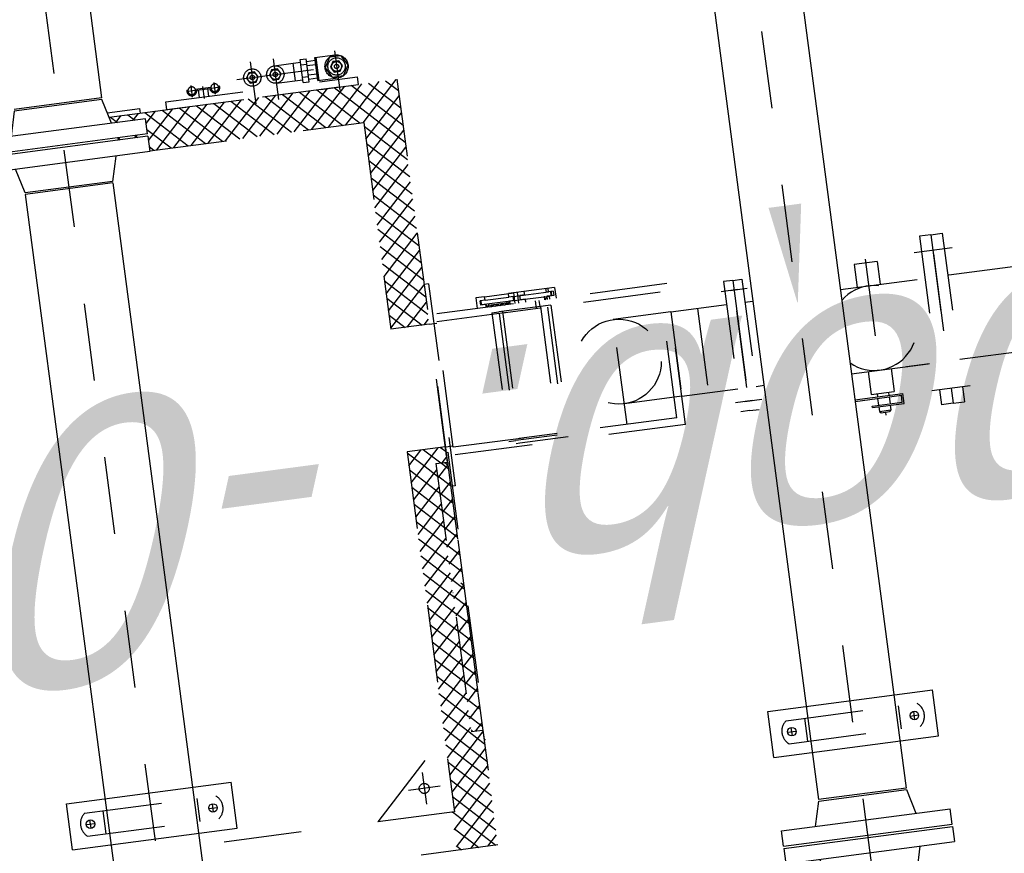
# Model space of a CAD drawing. Header units: metres. Extents: x 118052 to 118564, y 454784 to 455719.
# Tile 55 of 160: x 118254.37 to 118255.64, y 455252.69 to 455253.77. Entities that reach past the tile are written whole.
import ezdxf

# ---------------------------------------------------------------- set-up
doc = ezdxf.new("R2010")
doc.units = ezdxf.units.M
doc.header["$LTSCALE"] = 0.5
for name, pattern in [('CENTER', [2, 1.25, -0.25, 0.25, -0.25]), ('HIDDEN', [0.375, 0.25, -0.125]), ('HIDDEN2', [4.762499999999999, 3.175, -1.5875])]:
    doc.linetypes.add(name, pattern=pattern)
for name, color, linetype in [('0H', 6, 'CENTER'), ('0Hid', 6, 'HIDDEN'), ('0Hu1', 6, 'Continuous'), ('0Symbol', 6, 'Continuous'), ('Koningsstal VIEUWPORT', 254, 'Continuous'), ('LBH-COLASIT', 6, 'HIDDEN2'), ('ME_N_D_EB00----hollandia~-_-----', 135, 'Continuous'), ('ZU_N_-_AL999---LL_PE-110_pgr17__18_^200~N_-----', 7, 'Continuous')]:
    doc.layers.add(name, color=color, linetype=linetype)
doc.styles.add('tcb_isocp', font='tcb_isocp.shx')

# ---------------------------------------------------------------- blocks, each defined once
blk = doc.blocks.new('Vof100')
for p, q in [((-57.15000000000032, -9.094947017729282e-13), (57.14999999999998, 9.094947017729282e-13)), ((57.14999999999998, 9.094947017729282e-13), (65.5, -31.99999999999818)), ((-65.5, -31.99999999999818), (-57.15000000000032, -9.094947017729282e-13)), ((-110, -31.99999999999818), (110, -31.99999999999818)), ((-110, -51.99999999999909), (-110, -31.99999999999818)), ((109.9999999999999, -51.99999999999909), (110, -31.99999999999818)), ((-110, -51.99999999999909), (109.9999999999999, -51.99999999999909))]:
    blk.add_line(p, q)
blk = doc.blocks.new('slibverwerkingsgebouw')
at = {"layer": 'LBH-COLASIT'}
h = blk.add_hatch(dxfattribs=at)
h.set_pattern_fill('ANSI37', color=256, scale=5, angle=180.0390646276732, style=0)
h.set_pattern_definition([(225.0390646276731, (-7076.128525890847, 65934.38842533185), (11.23297103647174, -11.21766404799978), []), (315.0390646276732, (-7076.128525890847, 65934.38842533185), (11.21766404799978, 11.23297103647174), [])])
h.paths.add_polyline_path([(1451.778676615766, 1027.498424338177), (1455.340900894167, 1031.065509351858), (1455.333104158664, 1042.500851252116), (1107.558284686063, 1042.263736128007), (1105.334702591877, 1040.037119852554), (1105.343412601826, 1027.262222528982)])
h = blk.add_hatch(color=256, dxfattribs=at)
h.paths.add_polyline_path([(1647.416067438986, 920.8847480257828), (1650.416066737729, 920.8867934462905), (1647.414022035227, 923.8847473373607)])
h.paths.add_polyline_path([(1647.396920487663, 948.9673959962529), (1650.394874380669, 951.9694407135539), (1647.394875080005, 951.967395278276)])
h = blk.add_hatch(dxfattribs=at)
h.set_pattern_fill('NET3', color=256, angle=180.0390646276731, style=0)
h.set_pattern_definition([(180.0390646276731, (3249.961178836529, -399.8163151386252), (0.002164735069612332, -3.174999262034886), []), (240.0390646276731, (3249.961178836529, -399.8163151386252), (2.750712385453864, -1.585624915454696), []), (300.039064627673, (3249.961178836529, -399.8163151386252), (2.748547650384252, 1.58937434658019), [])])
h.paths.add_polyline_path([(1647.413652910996, 924.4260744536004), (1649.91365235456, 924.4277789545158), (1649.897288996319, 948.4277733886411), (1647.397289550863, 948.426068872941)])
for p, q in [((1020.627095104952, 1574.196235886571), (1080.627081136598, 1574.23714427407)), ((1020.627095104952, 1574.196235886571), (1020.773683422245, 1359.196285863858)), ((1080.627081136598, 1574.23714427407), (1080.77366945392, 1359.237194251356)), ((1020.773683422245, 1359.196285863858), (1080.77366945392, 1359.237194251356)), ((1021.251629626, 658.1964488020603), (1081.251615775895, 658.2373571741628)), ((1021.251629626, 658.1964488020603), (1021.398218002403, 443.1964987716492)), ((1081.251615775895, 658.2373571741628), (1081.398204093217, 443.2374071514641)), ((1021.398218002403, 443.1964987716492), (1081.398204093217, 443.2374071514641))]:
    blk.add_line(p, q)
at = {"color": 0, "linetype": 'ByBlock'}
for p, q in [((1045.145839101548, 1546.712946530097), (1056.145836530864, 1546.720446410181)), ((1050.642087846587, 1552.216695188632), (1050.649587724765, 1541.216697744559)), ((1050.751176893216, 1392.216732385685), (1050.758676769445, 1381.216734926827)), ((1045.254928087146, 1386.712983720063), (1056.254925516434, 1386.720483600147)), ((1045.770373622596, 630.7131594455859), (1056.770371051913, 630.720659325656)), ((1051.266622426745, 636.2169080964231), (1051.274122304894, 625.2169106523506)), ((1051.375711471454, 476.2169452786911), (1051.383211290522, 465.2169478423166)), ((1045.879462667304, 470.7131966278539), (1056.879460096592, 470.7206965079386))]:
    blk.add_line(p, q, dxfattribs=at)
for centre in [(1050.645837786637, 1546.716696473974), (1050.754926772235, 1386.716733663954), (1051.270372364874, 630.7169093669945), (1051.379461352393, 470.7169465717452)]:
    blk.add_circle(centre, 5.5)
at = {"layer": '0H'}
for p, q in [((5929.997027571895, 1470.043451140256), (499.0003557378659, 1466.340562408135)), ((652.1248548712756, 550.4447507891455), (5227.620262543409, 553.5643532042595))]:
    blk.add_line(p, q, dxfattribs=at)
at = {"layer": '0Hid'}
for p, q in [((1035.641980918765, 1552.368371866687), (1035.758790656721, 1381.044604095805)), ((1065.641973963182, 1552.388826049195), (1065.758783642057, 1381.065058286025)), ((1035.658601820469, 1527.990679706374), (1065.658594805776, 1528.011133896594)), ((1035.742169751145, 1405.422296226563), (1065.742162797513, 1405.442750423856)), ((1036.266515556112, 636.3685847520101), (1036.383325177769, 465.0448170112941)), ((1066.266508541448, 636.3890389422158), (1066.383318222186, 465.0652711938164)), ((1036.283136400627, 611.9908926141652), (1066.283129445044, 612.011346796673)), ((1036.366704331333, 489.4225091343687), (1066.366697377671, 489.4429633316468))]:
    blk.add_line(p, q, dxfattribs=at)
for centre, start, end in [((1050.649928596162, 1540.716697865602), 37.90270890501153, 142.175421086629), ((1050.750835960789, 1392.716732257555), 217.9027089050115, 322.175421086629), ((1051.27446317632, 624.7169107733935), 37.90270890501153, 142.175421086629), ((1051.375370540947, 476.7169451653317), 217.9027089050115, 322.175421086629)]:
    blk.add_arc(centre, 19, start, end, dxfattribs=at)
at = {"layer": '0Hu1'}
for p, q in [((1869.959009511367, 1524.425305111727), (653.4613070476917, 1523.595889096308)), ((1870.036940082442, 1410.125329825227), (1869.959009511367, 1524.425305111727)), ((1981.036907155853, 1410.201010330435), (1980.958976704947, 1524.500985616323)), ((1870.036940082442, 1410.125329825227), (653.539237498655, 1409.295913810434)), ((3873.036474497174, 1411.490987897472), (1981.036907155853, 1410.201010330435)), ((2707.583315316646, 608.9961889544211), (959.5837216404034, 607.804391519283)), ((959.6616520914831, 493.5044180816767), (959.5837216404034, 607.804391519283)), ((2707.661245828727, 494.6962155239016), (959.6616520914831, 493.5044180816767))]:
    blk.add_line(p, q, dxfattribs=at)
at = {"layer": '0Symbol'}
blk.add_solid([(1727.723437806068, 529.8447625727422), (1599.708922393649, 551.0908197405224), (1727.694347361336, 572.5114193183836)], dxfattribs=at)
at = {"layer": 'LBH-COLASIT'}
for p, q in [((955.3434474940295, 1027.159951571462), (955.0827645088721, 1409.501508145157)), ((1005.309345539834, 1077.194030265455), (1005.082752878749, 1409.535598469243)), ((1955.086793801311, 1403.932719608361), (1955.343215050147, 1027.841757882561)), ((1961.085724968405, 1405.50243507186), (1961.114808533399, 1362.845770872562)), ((1924.046201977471, 1396.554078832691), (1927.048246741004, 1393.556124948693)), ((1927.046385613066, 1396.285827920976), (1924.04843172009, 1393.283783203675)), ((1947.046571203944, 1396.020400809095), (1955.097670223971, 1387.980272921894)), ((1955.088179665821, 1401.899923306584), (1947.048051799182, 1393.848824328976)), ((1955.10348661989, 1379.449288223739), (1947.06335881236, 1371.398189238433)), ((1924.06150899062, 1374.103443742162), (1927.063553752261, 1371.105489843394)), ((1927.061692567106, 1373.835192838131), (1924.06373873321, 1370.833148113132)), ((1947.061878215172, 1373.569765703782), (1955.112977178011, 1365.529637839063)), ((1905.118577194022, 1357.299237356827), (1905.309136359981, 1077.80765595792)), ((1910.551969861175, 1357.302941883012), (1905.122281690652, 1351.865844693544)), ((1933.002604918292, 1357.318248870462), (1905.1375886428, 1329.415209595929)), ((1955.118793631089, 1356.998653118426), (1905.15289565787, 1306.964574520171)), ((1918.413605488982, 1357.308301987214), (1955.14359114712, 1320.62836768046)), ((1940.86424054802, 1357.323608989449), (1955.128284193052, 1343.079002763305)), ((1955.114809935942, 1362.841680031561), (1961.114808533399, 1362.845770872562)), ((1905.124819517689, 1348.143630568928), (1955.158898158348, 1298.177732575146)), ((1955.134100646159, 1334.548018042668), (1905.16820261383, 1284.513939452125)), ((1955.138409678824, 1328.227954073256), (1965.138407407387, 1328.234772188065)), ((1955.138409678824, 1328.227954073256), (1955.308861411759, 1078.228012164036)), ((1965.138407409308, 1328.23477220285), (1965.308858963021, 1078.234830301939)), ((1905.140126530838, 1325.692995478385), (1955.174205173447, 1275.727097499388)), ((1905.155433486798, 1303.242360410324), (1955.189512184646, 1253.276462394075)), ((1955.149407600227, 1312.097382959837), (1905.183509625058, 1262.063304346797)), ((1955.164714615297, 1289.646747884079), (1905.198816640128, 1239.612669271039)), ((1966.662270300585, 1293.23580284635), (1982.162266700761, 1293.246370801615)), ((1975.158859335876, 1298.241597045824), (1975.165677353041, 1288.241599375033)), ((1976.657955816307, 1299.567174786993), (1976.659015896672, 1298.012315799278)), ((1976.665519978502, 1288.472926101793), (1976.679470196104, 1268.012322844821)), ((1905.170740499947, 1280.791725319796), (1955.204819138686, 1230.82582731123)), ((1963.172498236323, 1278.233420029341), (1978.672494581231, 1278.243988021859)), ((1965.168406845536, 1284.234782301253), (1975.168404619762, 1284.241600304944)), ((1975.166700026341, 1286.741599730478), (1975.178290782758, 1269.741603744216)), ((1955.180021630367, 1267.19611280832), (1905.214123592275, 1217.162034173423)), ((1965.176588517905, 1272.234785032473), (1975.176586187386, 1272.24160315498)), ((1966.682724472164, 1263.235809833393), (1982.182720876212, 1263.246377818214)), ((1975.179313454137, 1268.241604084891), (1975.186131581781, 1258.241606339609)), ((1905.186047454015, 1258.341090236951), (1955.220126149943, 1208.375192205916)), ((1976.685974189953, 1258.472932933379), (1976.687034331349, 1256.918073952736)), ((1955.195328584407, 1244.745477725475), (1905.229430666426, 1194.711399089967)), ((1905.201354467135, 1235.890455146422), (1955.235433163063, 1185.924557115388)), ((1981.900058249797, 1233.563251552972), (1982.001925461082, 1084.155570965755)), ((1905.216661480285, 1213.439820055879), (1955.250740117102, 1163.473922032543)), ((1955.210635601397, 1222.294842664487), (1905.244737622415, 1172.260764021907)), ((2002.300165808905, 1213.260082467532), (1947.716233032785, 1213.222866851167)), ((1955.225942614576, 1199.844207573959), (1905.260044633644, 1149.810128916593)), ((1905.231968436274, 1190.989184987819), (1955.26604712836, 1141.023286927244)), ((1005.241164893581, 1177.194007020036), (1105.309322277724, 1077.262210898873)), ((1955.241249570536, 1177.393572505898), (1905.275351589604, 1127.359493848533)), ((2002.320620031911, 1183.260089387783), (1949.194634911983, 1183.223867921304)), ((1970.434367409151, 1183.238349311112), (1970.457812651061, 1148.851572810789)), ((1993.434362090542, 1183.254030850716), (1993.457807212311, 1148.867254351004)), ((1905.247275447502, 1168.538549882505), (1955.28135414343, 1118.572651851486)), ((1955.256556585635, 1154.94293743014), (1905.290658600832, 1104.90885874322)), ((1966.957813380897, 1148.849186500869), (1996.957806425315, 1148.869640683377)), ((1966.957813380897, 1148.849186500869), (1966.963267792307, 1140.849188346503)), ((1993.450989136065, 1158.867252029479), (1970.450994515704, 1158.851570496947)), ((1973.957811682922, 1148.853959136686), (1973.963266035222, 1140.853960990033)), ((1989.957808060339, 1148.864868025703), (1989.963262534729, 1140.864869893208)), ((1996.957806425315, 1148.869640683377), (1996.963260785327, 1140.869642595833)), ((1905.262582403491, 1146.087914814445), (1955.296661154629, 1096.122016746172)), ((1966.963267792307, 1140.849188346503), (1996.963260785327, 1140.869642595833)), ((1970.463267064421, 1140.851574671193), (1970.470766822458, 1129.851577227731)), ((1975.963265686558, 1140.855324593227), (1975.970765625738, 1129.855327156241)), ((1987.963262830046, 1140.863506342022), (1987.970762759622, 1129.863508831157)), ((1993.463261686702, 1140.867256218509), (1993.470761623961, 1129.867258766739)), ((1040.299631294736, 1091.453731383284), (1040.27131706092, 1132.982039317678)), ((1905.277889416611, 1123.637279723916), (1947.657073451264, 1081.315845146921)), ((1955.271863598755, 1132.492302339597), (1905.305965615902, 1082.458223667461)), ((1966.970767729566, 1129.849190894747), (1996.970760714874, 1129.869645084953)), ((1966.970767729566, 1129.849190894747), (1966.988912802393, 1103.235981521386)), ((1966.972131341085, 1127.849191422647), (1996.972124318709, 1127.869645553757)), ((1996.970760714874, 1129.869645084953), (1996.988905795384, 1103.256435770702)), ((1061.04962813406, 1112.232042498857), (1019.521320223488, 1112.203728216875)), ((1955.287170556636, 1110.041667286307), (1926.586145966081, 1081.301478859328)), ((1905.29319637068, 1101.186644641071), (1925.206438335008, 1081.300538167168)), ((2002.375164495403, 1103.260108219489), (1950.891584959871, 1103.225006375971)), ((1955.302477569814, 1087.591032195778), (1949.036781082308, 1081.316785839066)), ((961.2088373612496, 1080.643278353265), (955.3110088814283, 1074.737402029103)), ((983.6594724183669, 1080.658585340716), (955.3263158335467, 1052.286766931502)), ((1005.307520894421, 1079.870210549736), (955.3416228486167, 1029.836131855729)), ((959.8291296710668, 1080.642337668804), (1013.344895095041, 1027.199497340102)), ((1025.08380029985, 1077.207512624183), (975.1179022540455, 1027.173433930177)), ((982.2797647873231, 1080.657644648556), (1035.795530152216, 1027.214804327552)), ((1047.534435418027, 1077.222819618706), (997.5685373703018, 1027.188740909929)), ((1004.73039990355, 1080.672951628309), (1005.307366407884, 1080.096771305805)), ((1475.30923630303, 1077.51447923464), (1005.309345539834, 1077.194030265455)), ((1008.212086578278, 1077.196009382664), (1058.246165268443, 1027.230111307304)), ((1069.985070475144, 1077.238126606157), (1020.019172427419, 1027.204047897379)), ((1030.662721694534, 1077.211316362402), (1080.696800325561, 1027.245418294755)), ((1092.435705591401, 1077.253433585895), (1042.469807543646, 1027.219354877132)), ((1053.113356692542, 1077.22662335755), (1103.147435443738, 1027.260725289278)), ((1075.563991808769, 1077.241930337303), (1105.32960281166, 1047.516880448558)), ((1098.014626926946, 1077.257237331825), (1105.3142958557, 1069.967515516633)), ((1114.886340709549, 1077.268740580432), (1105.315851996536, 1067.685192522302)), ((1137.336975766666, 1077.284047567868), (1105.331158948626, 1045.234557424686)), ((1120.465261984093, 1077.272544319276), (1155.48911709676, 1042.296415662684)), ((1159.787610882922, 1077.29935454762), (1124.811482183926, 1042.275499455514)), ((1142.915897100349, 1077.287851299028), (1177.939752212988, 1042.311722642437)), ((1182.238245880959, 1077.314661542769), (1147.262117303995, 1042.290806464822)), ((1165.366532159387, 1077.303158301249), (1200.390387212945, 1042.327029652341)), ((1204.688880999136, 1077.329968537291), (1169.712752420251, 1042.30611344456)), ((1187.817167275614, 1077.318465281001), (1222.841022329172, 1042.342336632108)), ((1227.139516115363, 1077.345275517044), (1192.163387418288, 1042.321420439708)), ((1210.267802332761, 1077.333772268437), (1245.291657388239, 1042.357643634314)), ((1249.590151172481, 1077.36058250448), (1214.614022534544, 1042.336727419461)), ((1232.718437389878, 1077.349079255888), (1267.742292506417, 1042.372950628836)), ((1272.040786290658, 1077.375889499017), (1237.064657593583, 1042.352034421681)), ((1255.169072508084, 1077.36438625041), (1290.192927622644, 1042.388257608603)), ((1294.491421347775, 1077.391196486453), (1259.51529270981, 1042.367341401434)), ((1277.619707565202, 1077.379693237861), (1312.64356267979, 1042.403564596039)), ((1316.942056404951, 1077.406503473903), (1281.965927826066, 1042.382648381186)), ((1300.070342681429, 1077.395000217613), (1335.094197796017, 1042.418871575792)), ((1339.392691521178, 1077.421810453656), (1304.416562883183, 1042.397955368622)), ((1322.520977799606, 1077.410307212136), (1357.544832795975, 1042.43417858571)), ((1361.843326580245, 1077.437117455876), (1326.867198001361, 1042.413262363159)), ((1344.971612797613, 1077.425614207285), (1379.995467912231, 1042.449485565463)), ((1384.293961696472, 1077.452424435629), (1349.317832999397, 1042.428569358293)), ((1367.42224791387, 1077.440921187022), (1402.446102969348, 1042.464792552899)), ((1406.74459675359, 1077.467731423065), (1371.768468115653, 1042.443876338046)), ((1389.872882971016, 1077.456228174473), (1424.896738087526, 1042.480099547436)), ((1429.195231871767, 1077.483038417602), (1394.219103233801, 1042.459183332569)), ((1412.323518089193, 1077.471535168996), (1447.347373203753, 1042.495406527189)), ((1451.645866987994, 1077.498345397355), (1416.669738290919, 1042.474490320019)), ((1434.774153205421, 1077.486842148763), (1455.323241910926, 1056.965755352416)), ((1455.459809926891, 1077.500945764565), (1455.30913828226, 1077.651412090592)), ((1474.09650198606, 1077.513652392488), (1455.322050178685, 1058.713582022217)), ((1457.224788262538, 1077.502149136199), (1475.321566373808, 1059.430031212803)), ((1475.343345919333, 1027.486204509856), (1475.30923630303, 1077.51447923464)), ((1905.309136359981, 1077.80765595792), (1635.309199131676, 1077.623568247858)), ((1635.343308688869, 1027.595293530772), (1635.309199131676, 1077.623568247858)), ((1653.701582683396, 1077.636108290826), (1635.321739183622, 1059.231184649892)), ((1676.152217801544, 1077.651415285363), (1635.337046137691, 1036.780549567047)), ((1636.829868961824, 1077.624605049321), (1686.8639475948, 1027.65870699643)), ((1698.60285285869, 1077.666722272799), (1648.636954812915, 1027.632643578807)), ((1659.280504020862, 1077.639912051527), (1709.314582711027, 1027.674013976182)), ((1721.053487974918, 1077.682029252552), (1671.087589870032, 1027.647950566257)), ((1681.731139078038, 1077.655219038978), (1731.765217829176, 1027.689320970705)), ((1743.504123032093, 1077.697336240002), (1693.53822498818, 1027.66325756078)), ((1704.181774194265, 1077.67052601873), (1754.215852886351, 1027.704627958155)), ((1765.954758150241, 1077.712643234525), (1715.988860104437, 1027.678564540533)), ((1726.632409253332, 1077.685833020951), (1776.666488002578, 1027.719934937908)), ((1788.405393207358, 1077.727950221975), (1738.439495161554, 1027.693871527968)), ((1749.08304436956, 1077.701140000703), (1799.117123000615, 1027.735241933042)), ((1810.856028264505, 1077.743257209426), (1760.890130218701, 1027.709178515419)), ((1771.533679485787, 1077.716446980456), (1821.567758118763, 1027.750548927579)), ((1833.306663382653, 1077.758564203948), (1783.340765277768, 1027.72448551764)), ((1793.984314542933, 1077.731753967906), (1844.01839323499, 1027.765855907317)), ((1855.757298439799, 1077.773871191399), (1805.791400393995, 1027.739792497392)), ((1816.434949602, 1077.747060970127), (1866.469028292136, 1027.781162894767)), ((1878.207933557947, 1077.789178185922), (1828.242035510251, 1027.755099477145)), ((1838.885584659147, 1077.762367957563), (1888.919663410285, 1027.79646988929)), ((1900.658568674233, 1077.804485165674), (1850.692670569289, 1027.770406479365)), ((1861.336219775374, 1077.777674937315), (1911.37029846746, 1027.811776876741)), ((1926.586145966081, 1081.301478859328), (1873.143305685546, 1027.785713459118)), ((1883.786854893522, 1077.792981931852), (1933.820933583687, 1027.827083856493)), ((1949.036781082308, 1081.316785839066), (1895.593940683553, 1027.801020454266)), ((1905.30850338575, 1078.736009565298), (1955.342582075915, 1028.770111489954)), ((1925.206438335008, 1081.300538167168), (1955.327275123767, 1051.220746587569)), ((1947.657073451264, 1081.315845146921), (1955.311968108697, 1073.671381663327)), ((1955.308861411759, 1078.228012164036), (1965.308858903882, 1078.234830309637)), ((955.3192086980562, 1062.710764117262), (990.8942600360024, 1027.184190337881)), ((1105.315851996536, 1067.685192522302), (1064.920442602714, 1027.234661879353)), ((1105.3142958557, 1069.967515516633), (1133.038481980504, 1042.281108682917)), ((1455.322050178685, 1058.713582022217), (1439.120373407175, 1042.489797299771)), ((1955.317784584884, 1065.14039712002), (1918.04457579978, 1027.816327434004)), ((1105.32960281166, 1047.516880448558), (1110.587846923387, 1042.265801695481)), ((1455.323241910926, 1056.965755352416), (1475.336873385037, 1036.97939610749)), ((1475.323716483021, 1056.276578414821), (1455.337357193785, 1036.262946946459)), ((1635.323469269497, 1056.693602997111), (1664.413312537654, 1027.643400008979)), ((955.3345157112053, 1040.260129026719), (968.4436249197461, 1027.168883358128)), ((1105.331158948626, 1045.234557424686), (1087.371077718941, 1027.249968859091)), ((1455.333104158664, 1042.500851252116), (1105.333185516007, 1042.262219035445)), ((1105.333185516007, 1042.262219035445), (1105.343412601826, 1027.262222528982)), ((1107.558284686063, 1042.263736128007), (1105.334702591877, 1040.037119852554)), ((1287.163365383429, 1042.386192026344), (1286.748537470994, 1041.970798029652)), ((1455.333104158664, 1042.500851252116), (1455.343331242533, 1027.500854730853)), ((1455.338548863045, 1034.5151202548), (1462.35759678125, 1027.505637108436)), ((1475.33902343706, 1033.825943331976), (1469.031874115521, 1027.510187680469)), ((1635.338776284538, 1034.242967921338), (1641.962677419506, 1027.628093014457)), ((1955.333091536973, 1042.689762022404), (1940.495210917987, 1027.831634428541)), ((1955.343215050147, 1027.841757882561), (955.3434474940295, 1027.159951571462)), ((1105.343412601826, 1027.262222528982), (1092.843415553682, 1027.253699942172)), ((1092.843415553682, 1027.253699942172), (1092.844779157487, 1025.253700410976)), ((1467.844691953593, 1025.509377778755), (1092.844779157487, 1025.253700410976)), ((1455.343331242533, 1027.500854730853), (1105.343412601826, 1027.262222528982)), ((1205.343033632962, 1027.852101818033), (1204.821690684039, 1027.330047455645)), ((1297.981508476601, 1030.753133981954), (1294.624231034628, 1027.391275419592)), ((1423.347429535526, 1021.479038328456), (1423.34333872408, 1027.479036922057)), ((1687.347368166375, 1021.659035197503), (1423.347429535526, 1021.479038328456)), ((1455.340900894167, 1031.065509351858), (1451.778676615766, 1027.498424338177)), ((1455.343331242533, 1027.500854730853), (1467.843328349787, 1027.509377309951)), ((1463.556052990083, 715.5063817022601), (1463.343329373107, 1027.506309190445)), ((1463.343348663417, 1027.478022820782), (1647.343305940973, 1027.603475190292)), ((1467.843328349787, 1027.509377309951), (1467.844691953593, 1025.509377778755)), ((1475.343345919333, 1027.486204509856), (1475.350144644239, 1017.514493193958)), ((1635.343308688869, 1027.595293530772), (1635.350107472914, 1017.62358220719)), ((1647.556010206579, 715.6318340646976), (1647.343286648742, 1027.631761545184)), ((1687.347368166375, 1021.659035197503), (1687.343277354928, 1027.659033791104)), ((1473.350145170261, 1017.513129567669), (1637.350107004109, 1017.624945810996)), ((1473.549232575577, 725.513197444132), (1473.350145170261, 1017.513129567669)), ((1637.549194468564, 725.6250136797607), (1637.350107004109, 1017.624945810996)), ((1661.387101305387, 963.3739112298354), (1647.387104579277, 963.3643659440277)), ((1651.390635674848, 958.1866519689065), (1656.890634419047, 958.1904019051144)), ((1651.394874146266, 951.9701225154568), (1651.390635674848, 958.1866519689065)), ((1651.891317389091, 957.1869931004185), (1656.891316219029, 957.1904021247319)), ((1651.891317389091, 957.1869931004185), (1651.919623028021, 915.6712864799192)), ((1656.894872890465, 951.9738724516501), (1656.890634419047, 958.1904019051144)), ((1661.394871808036, 951.9769405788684), (1661.387101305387, 963.3739112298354)), ((1639.399435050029, 945.2766225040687), (1471.399474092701, 945.1620790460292)), ((1471.399474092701, 945.1620790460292), (1471.405610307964, 936.1620811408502)), ((1639.399435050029, 945.2766225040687), (1639.405571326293, 936.2766246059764)), ((1651.394874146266, 951.9701225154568), (1647.394875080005, 951.967395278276)), ((1647.396920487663, 948.9673959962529), (1650.394874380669, 951.9694407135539)), ((1651.897288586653, 948.4291369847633), (1647.397289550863, 948.426068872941)), ((1649.897288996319, 948.4277733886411), (1649.91365235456, 924.4277789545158)), ((1656.894872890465, 951.9738724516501), (1661.394871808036, 951.9769405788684)), ((1656.894872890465, 951.9738724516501), (1656.916065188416, 920.8912251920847)), ((1661.394871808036, 951.9769405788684), (1661.420868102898, 913.8484266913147)), ((1637.405571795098, 936.2752610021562), (1467.405611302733, 936.1593539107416)), ((1467.408901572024, 931.3335123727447), (1467.405611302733, 936.1593539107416)), ((1639.408861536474, 931.4507830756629), (1467.408901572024, 931.3335123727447)), ((1467.452003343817, 868.1164720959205), (1467.408901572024, 931.3335123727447)), ((1471.442575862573, 881.9450387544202), (1471.405610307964, 936.1620811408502)), ((1473.442575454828, 881.9464023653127), (1473.408900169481, 931.3376032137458)), ((1637.442537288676, 882.0582186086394), (1637.408862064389, 931.4494194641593)), ((1639.451963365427, 868.2337427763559), (1639.405571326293, 936.2766246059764)), ((1651.913651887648, 924.4291425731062), (1647.413652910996, 924.4260744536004)), ((1647.414022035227, 923.8847473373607), (1650.416066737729, 920.8867934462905)), ((1651.416066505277, 920.8874752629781), (1647.416067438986, 920.8847480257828)), ((1651.420304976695, 914.6709458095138), (1651.416066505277, 920.8874752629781)), ((1656.916065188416, 920.8912251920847), (1661.416064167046, 920.8942933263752)), ((1656.920303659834, 914.6746957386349), (1656.916065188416, 920.8912251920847)), ((1661.457220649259, 860.5304011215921), (1661.416064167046, 920.8942933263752)), ((1647.420852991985, 913.865781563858), (1661.420868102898, 913.8484266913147)), ((1661.423834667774, 909.497322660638), (1647.423837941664, 909.4877773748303)), ((1656.920303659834, 914.6746957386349), (1651.420304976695, 914.6709458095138)), ((1651.420304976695, 914.6709458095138), (1651.451366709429, 869.1129766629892)), ((1651.42593587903, 906.4121533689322), (1656.925934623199, 906.4159033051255)), ((1651.430174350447, 900.1956239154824), (1651.42593587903, 906.4121533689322)), ((1656.919621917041, 915.6746954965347), (1651.919623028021, 915.6712864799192)), ((1656.920303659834, 914.6746957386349), (1656.951365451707, 869.1167265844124)), ((1656.930173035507, 900.1993738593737), (1656.925934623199, 906.4159033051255)), ((1651.430174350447, 900.1956239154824), (1647.430175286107, 900.1928966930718)), ((1656.930173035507, 900.1993738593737), (1661.430172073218, 900.2024419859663)), ((1639.442536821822, 882.0595822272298), (1471.442575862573, 881.9450387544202)), ((1637.439002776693, 887.2423187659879), (1647.439000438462, 887.2491368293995)), ((1639.442292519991, 882.4178408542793), (1647.442290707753, 882.4232952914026)), ((1637.448673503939, 873.0582207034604), (1467.448713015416, 872.9423136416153)), ((1639.451963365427, 868.2337427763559), (1467.452003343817, 868.1164720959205)), ((1651.947037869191, 875.4622210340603), (1647.447038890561, 875.4591528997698)), ((1647.447407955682, 874.9178257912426), (1650.449452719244, 871.9198719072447)), ((1651.449452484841, 871.9205537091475), (1647.44945342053, 871.9178264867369)), ((1651.451366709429, 869.1129766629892), (1647.451367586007, 869.1102494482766)), ((1651.45369089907, 865.7040242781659), (1651.449452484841, 871.9205537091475)), ((1651.455605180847, 862.8964472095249), (1651.451366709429, 869.1129766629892)), ((1656.94945122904, 871.9243036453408), (1661.449450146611, 871.9273717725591)), ((1656.953689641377, 865.7077741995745), (1656.94945122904, 871.9243036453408)), ((1656.951365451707, 869.1167265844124), (1661.451364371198, 869.1197947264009)), ((1656.955603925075, 862.9001971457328), (1656.951365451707, 869.1167265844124)), ((1661.457220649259, 860.5304011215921), (1647.457223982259, 860.520855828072)), ((1656.953689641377, 865.7077741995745), (1651.45369089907, 865.7040242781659)), ((1656.955603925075, 862.9001971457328), (1651.455605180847, 862.8964472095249)), ((1656.953007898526, 866.7077739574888), (1651.953009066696, 866.7043649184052)), ((1473.504915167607, 790.5131823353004), (1637.504877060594, 790.6249985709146)), ((1500.556044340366, 715.5316085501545), (1500.50490891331, 790.5315910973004)), ((1610.556018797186, 715.6066072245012), (1610.50488331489, 790.6065898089)), ((1463.556052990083, 715.5063817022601), (1647.556010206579, 715.6318340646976)), ((1473.549232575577, 725.513197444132), (1637.549194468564, 725.6250136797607)), ((1610.556018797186, 715.6066072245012), (1500.556044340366, 715.5316085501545)), ((1500.556044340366, 715.5316085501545), (1500.605816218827, 642.5316254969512)), ((1610.556018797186, 715.6066072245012), (1610.605790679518, 642.6066242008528)), ((1610.579882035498, 680.6066153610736), (1500.579907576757, 680.5316166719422)), ((1640.605783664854, 642.6270783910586), (1470.605823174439, 642.5111713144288)), ((1470.614004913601, 630.5111740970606), (1470.605823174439, 642.5111713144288)), ((1483.117410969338, 625.5196978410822), (1483.102411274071, 647.5196927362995)), ((1628.117377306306, 625.6185597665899), (1628.102377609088, 647.618554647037)), ((1640.613965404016, 630.6270811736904), (1640.605783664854, 642.6270783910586)), ((1640.613965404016, 630.6270811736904), (1470.614004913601, 630.5111740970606)), ((1640.613965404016, 630.6270811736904), (1470.614004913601, 630.5111740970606)), ((1470.614004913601, 630.5111740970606), (1470.622186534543, 618.5111768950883)), ((1483.110592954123, 635.5196955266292), (1483.12559271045, 613.5197006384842)), ((1610.613972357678, 630.6066269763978), (1500.613997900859, 630.5316283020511)), ((1500.613997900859, 630.5316283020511), (1610.613972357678, 630.6066269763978)), ((1628.110559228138, 635.6185574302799), (1628.125558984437, 613.6185625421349)), ((1640.613965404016, 630.6270811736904), (1640.622147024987, 618.6270839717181)), ((1640.622147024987, 618.6270839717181), (1470.622186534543, 618.5111768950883)), ((1500.62217957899, 618.5316310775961), (1500.629241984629, 608.1732798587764)), ((1610.622154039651, 618.6066297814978), (1610.629216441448, 608.2482785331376)), ((1464.707180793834, 493.8487613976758), (1464.748360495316, 433.450779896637)), ((1466.707180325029, 493.8501250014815), (1466.749723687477, 431.452143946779)), ((1500.707172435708, 493.8733064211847), (1500.782404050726, 383.5316857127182)), ((1610.707146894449, 493.9483051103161), (1610.782378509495, 383.6066844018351)), ((1453.72152331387, 472.8090175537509), (1455.721522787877, 472.8103811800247)), ((1453.72152331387, 472.8090175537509), (1453.749726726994, 431.4432804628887)), ((1455.721522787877, 472.8103811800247), (1455.748362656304, 433.44464361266)), ((1500.722064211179, 472.0316651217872), (1470.722071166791, 472.0112109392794)), ((1470.722071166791, 472.0112109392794), (1470.742525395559, 442.0112179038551)), ((1640.722031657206, 472.1271180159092), (1610.722038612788, 472.1066638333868)), ((1640.742485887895, 442.1271249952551), (1640.722031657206, 472.1271180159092)), ((1447.727190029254, 464.4955311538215), (1445.728554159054, 462.4941679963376)), ((1445.728554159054, 462.4941679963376), (1445.736054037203, 451.4941705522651)), ((1453.727188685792, 464.49962198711), (1447.727190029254, 464.4955311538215)), ((1447.727190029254, 464.4955311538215), (1447.737417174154, 449.4955346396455)), ((1464.727186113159, 464.5071218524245), (1455.727188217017, 464.5009855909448)), ((1470.727184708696, 464.5112126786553), (1466.727185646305, 464.5084854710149)), ((1645.732257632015, 457.1305305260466), (1441.944611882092, 456.9915867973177)), ((1447.737417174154, 449.4955346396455), (1445.736054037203, 451.4941705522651)), ((1453.737415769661, 449.4996254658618), (1447.737417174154, 449.4955346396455)), ((1464.737413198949, 449.507125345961), (1455.737415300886, 449.500989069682)), ((1470.737411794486, 449.5112161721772), (1466.737412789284, 449.5084889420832)), ((1500.742518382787, 442.0316721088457), (1470.742525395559, 442.0112179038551)), ((1640.742485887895, 442.1271249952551), (1610.742492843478, 442.1066708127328)), ((1453.749726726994, 431.4432804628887), (1466.749723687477, 431.452143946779)), ((1455.748362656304, 433.44464361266), (1464.748360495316, 433.450779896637)), ((1500.756154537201, 422.0316767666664), (1500.776608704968, 392.0316837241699)), ((1665.78236570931, 383.6441837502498), (1445.78241684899, 383.4941863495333)), ((1445.792643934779, 368.4941898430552), (1445.78241684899, 383.4941863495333)), ((1465.775440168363, 393.7336357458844), (1465.809534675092, 343.7274668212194)), ((1645.776045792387, 392.9067492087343), (1645.809924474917, 343.2171679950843)), ((1665.7925927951, 368.6441872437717), (1665.78236570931, 383.6441837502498)), ((1665.7925927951, 368.6441872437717), (1445.792643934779, 368.4941898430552)), ((1445.792643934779, 368.4941898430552), (1445.802871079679, 353.4941933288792)), ((1640.792598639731, 368.6271420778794), (1470.792638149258, 368.5112350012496)), ((1640.792598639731, 368.6271420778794), (1470.792638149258, 368.5112350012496)), ((1665.7925927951, 368.6441872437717), (1665.802819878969, 353.6441907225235)), ((1665.802819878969, 353.6441907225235), (1445.802871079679, 353.4941933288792)), ((1501.145460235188, -148.9598368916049), (1500.802858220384, 353.5316926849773)), ((1611.145434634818, -148.8848381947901), (1610.802832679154, 353.6066913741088))]:
    blk.add_line(p, q, dxfattribs=at)
for points in [[(1981.908592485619, 1221.046181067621), (1975.156255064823, 1217.141576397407), (1975.161573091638, 1209.341578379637), (1981.919228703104, 1205.446184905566), (1988.671566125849, 1209.35078959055), (1988.666248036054, 1217.150787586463)], [(1981.929046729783, 1191.046188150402), (1975.176709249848, 1187.141583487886), (1975.182027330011, 1179.341585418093), (1981.939682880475, 1175.446191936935), (1988.692020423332, 1179.350796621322), (1988.686702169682, 1187.150794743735)], [(1981.978682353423, 1118.246205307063), (1968.993417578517, 1110.737350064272), (1969.003644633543, 1095.737353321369), (1981.999136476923, 1088.246211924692), (1994.984401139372, 1095.755067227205), (1994.974174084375, 1110.755063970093)], [(1981.983591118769, 1111.046206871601), (1975.231253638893, 1107.141602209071), (1975.236571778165, 1099.341604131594), (1981.994227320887, 1095.446210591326), (1988.746564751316, 1099.350815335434), (1988.741246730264, 1107.150813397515)]]:
    blk.add_lwpolyline(points, close=True, dxfattribs=at)
for centre, radius in [((1981.913910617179, 1213.24618293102), 11.25), ((1981.913910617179, 1213.24618293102), 6.39999999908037), ((1981.913910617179, 1213.24618293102), 2.799999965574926), ((1981.934364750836, 1183.246190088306), 11.25), ((1981.934364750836, 1183.246190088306), 6.39999999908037), ((1981.934364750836, 1183.246190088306), 2.799999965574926), ((1040.285474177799, 1112.217885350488), 6.5), ((1981.988909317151, 1103.246208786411), 15.0000000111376), ((1981.988909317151, 1103.246208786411), 11.25), ((1981.988909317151, 1103.246208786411), 6.39999999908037), ((1981.988909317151, 1103.246208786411), 2.799999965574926), ((1555.504896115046, 790.5690904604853), 55)]:
    blk.add_circle(centre, radius, dxfattribs=at)
for centre, radius, start, end in [((1975.162268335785, 1293.241598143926), 6.5, 76.69670181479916, 270.0390618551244), ((1975.162268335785, 1293.241598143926), 5, 72.58146382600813, 287.4966660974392), ((1975.162268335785, 1293.241598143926), 5, 287.4966660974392, 72.58146382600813), ((1975.182722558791, 1263.241605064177), 6.5, 90.03906185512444, 283.3814303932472), ((1975.182722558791, 1263.241605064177), 5, 72.58146382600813, 287.4966660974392), ((1975.182722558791, 1263.241605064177), 5, 287.4966660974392, 72.58146382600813), ((1555.732278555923, 457.0691679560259), 55, 137.9837233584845, 42.0944067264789)]:
    blk.add_arc(centre, radius, start, end, dxfattribs=at)
at = {"layer": '0Hu1'}
for p, rotation in [((1871.997970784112, 1467.276681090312), 90.03906185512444), ((957.6226872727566, 550.6530411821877), 270.0390618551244)]:
    blk.add_blockref('Vof100', p, dxfattribs=dict(at, rotation=rotation))
at = {"layer": '0Hu1', "xscale": -1}
for p, rotation in [((1978.997945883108, 1467.349634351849), 270.0390618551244), ((850.6227121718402, 550.5800879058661), 90.03906185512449)]:
    blk.add_blockref('Vof100', p, dxfattribs=dict(at, rotation=rotation))
blk = doc.blocks.new('Leidingen')
at = {"layer": 'ME_N_D_EB00----hollandia~-_-----'}
blk.add_blockref('slibverwerkingsgebouw', (-207895.6720798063, -6715.731824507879), dxfattribs=at)
at = {"layer": 'ZU_N_-_AL999---LL_PE-110_pgr17__18_^200~N_-----', "style": 'tcb_isocp', "oblique": 20.00023775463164}
blk.add_text('bob. -0.870', height=359.9999999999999, rotation=90.07960929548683, dxfattribs=at).set_placement((-206301.0659188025, -6657.818364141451))

msp = doc.modelspace()

# ---------------------------------------------------------------- block references
at = {"layer": 'Koningsstal VIEUWPORT', "color": 6, "xscale": 0.0009975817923, "yscale": 0.0009975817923, "zscale": 0.0009975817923, "rotation": 97.46987594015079}
msp.add_blockref('Leidingen', (118222.5204054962, 455456.6506997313), dxfattribs=at)

doc.saveas('drawing.dxf')
